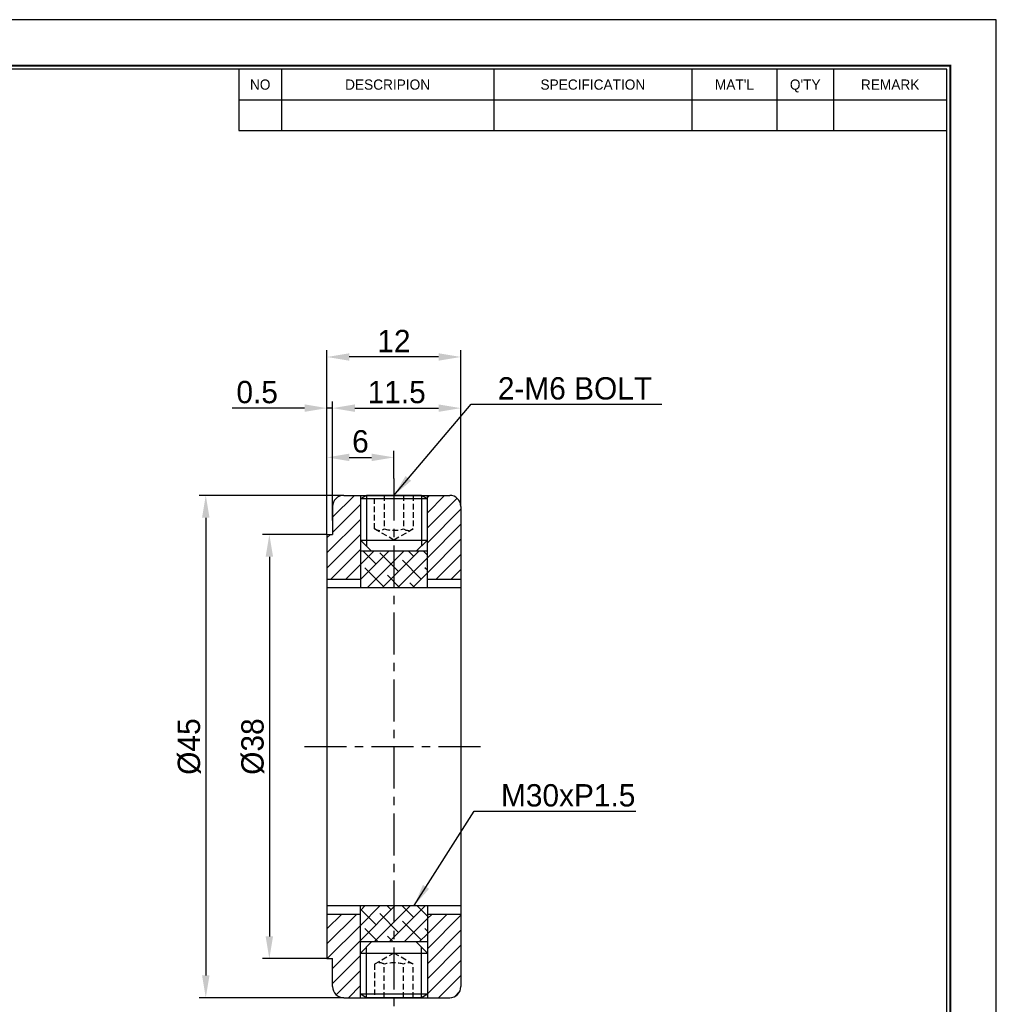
# Model space of a CAD drawing. Header units: millimetres. Extents: x -65 to 5648, y -387 to 3949.
# Tile 2 of 4: x 36 to 123, y 46 to 135. Entities that reach past the tile are written whole.
import ezdxf
from ezdxf.enums import TextEntityAlignment as Align

# ---------------------------------------------------------------- set-up
doc = ezdxf.new("R2010")
doc.units = ezdxf.units.MM
doc.linetypes.add('CENTER', pattern=[2, 1.25, -0.25, 0.25, -0.25])
doc.linetypes.add('DASHED', pattern=[0.75, 0.5, -0.25])
doc.layers.get('0').update_dxf_attribs({"linetype": 'CONTINUOUS'})
doc.layers.get('Defpoints').update_dxf_attribs({"linetype": 'CONTINUOUS'})
for name, color, linetype in [('1', 1, 'CENTER'), ('3', 2, 'DASHED'), ('5', 7, 'CONTINUOUS'), ('7', 7, 'CONTINUOUS')]:
    doc.layers.add(name, color=color, linetype=linetype)
doc.dimstyles.new('2.0', dxfattribs={"dimtxt": 2, "dimasz": 2, "dimexe": 0.6, "dimexo": 0, "dimgap": 0.4, "dimtad": 1, "dimdec": 3, "dimzin": 11, "dimdsep": 46, "dimtxsty": 'Standard', "dimcen": 0, "dimclrd": 5, "dimclre": 5, "dimclrt": 3, "dimadec": 0, "dimazin": 0, "dimtfac": 0.6, "dimtdec": 3, "dimtmove": 0, "dimatfit": 3, "dimfxl": 1.25, "dimtolj": 1, "dimtzin": 11, "dimarcsym": 0})

# ---------------------------------------------------------------- blocks, each defined once
blk = doc.blocks.new('란표제')
at = {"layer": '7', "color": 0}
for p, q in [((297.0000000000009, 210), (0, 210)), ((297.0000000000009, 0), (297.0000000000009, 210))]:
    blk.add_line(p, q, dxfattribs=at)
at = {"layer": '7'}
for p, q in [((190.0000000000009, 203), (190.0000000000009, 194.3359999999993)), ((196.0000000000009, 203), (196.0000000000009, 194.3359999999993)), ((226.0000000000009, 203), (226.0000000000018, 194.3359999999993)), ((254.0000000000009, 203), (254.0000000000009, 194.3359999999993)), ((266.0000000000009, 203), (266.0000000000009, 194.3359999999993)), ((274.0000000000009, 203), (274, 194.3359999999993)), ((190.0000000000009, 198.6679999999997), (290.0000000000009, 198.6679999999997)), ((190.0000000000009, 194.3359999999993), (290.0000000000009, 194.3359999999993))]:
    blk.add_line(p, q, dxfattribs=at)
at = {"layer": '7', "const_width": 0.25}
blk.add_lwpolyline([(290.5000000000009, 6.5), (290.5000000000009, 203.5), (10, 203.5), (10, 6.5)], close=True, dxfattribs=at)
at = {"layer": '7'}
blk.add_lwpolyline([(290.0000000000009, 7), (290.0000000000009, 203), (10.5, 203), (10.5, 7)], close=True, dxfattribs=at)
at = {"layer": '5', "ltscale": 0.5}
for tag, p, height in [('TITLE', (237.1657184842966, 24.40589700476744), 2.5), ('도번', (251.1811757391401, 15.64243272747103), 2.5), ('SCALE', (253.7810780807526, 9.552501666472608), 1.2), ('DATE', (277.0199167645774, 9.511328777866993), 1.2)]:
    blk.add_attdef(tag, p, '', height=height, dxfattribs=at)
at = {"layer": '7'}
for s, p in [('NO', (193.0000000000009, 200.8340000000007)), ('DESCRIPION', (211.0000000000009, 200.8340000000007)), ('SPECIFICATION', (240.0000000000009, 200.8340000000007)), ("MAT'L", (260.0000000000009, 200.8340000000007)), ("Q'TY", (270.0000000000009, 200.8340000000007)), ('REMARK', (282.0000000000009, 200.8340000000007))]:
    blk.add_text(s, height=1.444, dxfattribs=at).set_placement(p, align=Align.MIDDLE_CENTER)
for tag, p in [('필렛', (179.2500000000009, 10.89999999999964)), ('모따기', (179.2500000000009, 8.299999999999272))]:
    blk.add_attdef(tag, text='', height=1.15, dxfattribs=at).set_placement(p, align=Align.MIDDLE_LEFT)
blk = doc.blocks.new('*D2309')
at = {"color": 5, "lineweight": -2, "ltscale": 5}
for p, q in [((63.35040232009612, 88.5270954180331), (63.35040232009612, 96.0328313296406)), ((65.35040232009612, 95.4328313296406), (67.35040232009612, 95.4328313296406)), ((69.35040232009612, 93.5270954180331), (69.35040232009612, 96.0328313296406))]:
    blk.add_line(p, q, dxfattribs=at)
at = {"color": 5}
for points in [[(65.35040232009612, 95.76616466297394), (65.35040232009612, 95.09949799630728), (63.35040232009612, 95.4328313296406)], [(67.35040232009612, 95.09949799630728), (67.35040232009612, 95.76616466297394), (69.35040232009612, 95.4328313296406)]]:
    blk.add_solid(points, dxfattribs=at)
at = {"layer": 'Defpoints', "color": 0}
for p in [(69.35040232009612, 95.4328313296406), (69.35040232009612, 93.5270954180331), (63.35040232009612, 88.5270954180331)]:
    blk.add_point(p, dxfattribs=at)
at = {"color": 3, "insert": (66.35040232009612, 96.85813093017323), "char_height": 2, "attachment_point": 5}
blk.add_mtext('\\A1;6', dxfattribs=at)
blk = doc.blocks.new('*D2310')
at = {"color": 5, "lineweight": -2, "ltscale": 5}
for p, q in [((61.35040232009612, 99.84495359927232), (54.8406819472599, 99.84495359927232)), ((63.35040232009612, 88.5270954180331), (63.35040232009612, 100.4449535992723)), ((63.85040232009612, 99.84495359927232), (63.35040232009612, 99.84495359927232)), ((63.85040232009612, 89.7770954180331), (63.85040232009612, 100.4449535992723)), ((65.85040232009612, 99.84495359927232), (67.85040232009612, 99.84495359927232))]:
    blk.add_line(p, q, dxfattribs=at)
at = {"color": 5}
for points in [[(61.35040232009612, 99.51162026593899), (61.35040232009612, 100.1782869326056), (63.35040232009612, 99.84495359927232)], [(65.85040232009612, 100.1782869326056), (65.85040232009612, 99.51162026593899), (63.85040232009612, 99.84495359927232)]]:
    blk.add_solid(points, dxfattribs=at)
at = {"layer": 'Defpoints', "color": 0}
for p in [(63.35040232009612, 99.84495359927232), (63.85040232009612, 89.7770954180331), (63.35040232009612, 88.5270954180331)]:
    blk.add_point(p, dxfattribs=at)
at = {"color": 3, "insert": (57.09554213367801, 101.2702531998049), "char_height": 2, "attachment_point": 5}
blk.add_mtext('\\A1;0.5', dxfattribs=at)
blk = doc.blocks.new('*D2311')
at = {"color": 5, "lineweight": -2, "ltscale": 5}
for p, q in [((63.35040232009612, 88.5270954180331), (63.35040232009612, 105.0267728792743)), ((75.35040232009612, 91.0270954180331), (75.35040232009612, 105.0267728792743)), ((73.35040232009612, 104.4267728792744), (65.35040232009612, 104.4267728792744))]:
    blk.add_line(p, q, dxfattribs=at)
at = {"color": 5}
for points in [[(65.35040232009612, 104.7601062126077), (65.35040232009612, 104.093439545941), (63.35040232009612, 104.4267728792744)], [(73.35040232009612, 104.093439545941), (73.35040232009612, 104.7601062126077), (75.35040232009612, 104.4267728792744)]]:
    blk.add_solid(points, dxfattribs=at)
at = {"layer": 'Defpoints', "color": 0}
for p in [(63.35040232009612, 104.4267728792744), (75.35040232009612, 91.0270954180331), (63.35040232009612, 88.5270954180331)]:
    blk.add_point(p, dxfattribs=at)
at = {"color": 3, "insert": (69.35040232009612, 105.8547355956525), "char_height": 2, "attachment_point": 5}
blk.add_mtext('\\A1;12', dxfattribs=at)
blk = doc.blocks.new('*D2312')
at = {"color": 5, "lineweight": -2}
for p, q in [((63.85040232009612, 91.0270954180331), (63.85040232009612, 100.4449535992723)), ((65.85040232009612, 99.84495359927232), (73.35040232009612, 99.84495359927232)), ((75.35040232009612, 91.0270954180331), (75.35040232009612, 100.4449535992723))]:
    blk.add_line(p, q, dxfattribs=at)
at = {"color": 5}
for points in [[(65.85040232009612, 100.1782869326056), (65.85040232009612, 99.51162026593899), (63.85040232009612, 99.84495359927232)], [(73.35040232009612, 99.51162026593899), (73.35040232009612, 100.1782869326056), (75.35040232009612, 99.84495359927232)]]:
    blk.add_solid(points, dxfattribs=at)
at = {"layer": 'Defpoints', "color": 0}
for p in [(75.35040232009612, 99.84495359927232), (63.85040232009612, 91.0270954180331), (75.35040232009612, 91.0270954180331)]:
    blk.add_point(p, dxfattribs=at)
at = {"color": 3, "insert": (69.60040232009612, 101.2729163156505), "char_height": 2, "attachment_point": 5}
blk.add_mtext('\\A1;11.5', dxfattribs=at)
blk = doc.blocks.new('*D2316')
at = {"color": 5, "lineweight": -2}
for p, q in [((63.35040232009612, 88.5270954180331), (57.58671496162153, 88.5270954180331)), ((58.18671496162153, 86.5270954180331), (58.18671496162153, 52.5270954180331)), ((63.35040232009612, 50.5270954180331), (57.58671496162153, 50.5270954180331))]:
    blk.add_line(p, q, dxfattribs=at)
at = {"color": 5}
for points in [[(58.52004829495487, 86.5270954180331), (57.8533816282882, 86.5270954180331), (58.18671496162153, 88.5270954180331)], [(57.8533816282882, 52.5270954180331), (58.52004829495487, 52.5270954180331), (58.18671496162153, 50.5270954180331)]]:
    blk.add_solid(points, dxfattribs=at)
at = {"layer": 'Defpoints', "color": 0}
for p in [(63.35040232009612, 88.5270954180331), (58.18671496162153, 50.5270954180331), (63.35040232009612, 50.5270954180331)]:
    blk.add_point(p, dxfattribs=at)
at = {"color": 3, "insert": (56.71081616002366, 69.5270954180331), "char_height": 2, "attachment_point": 5, "rotation": 90}
blk.add_mtext('\\A1;%%c38', dxfattribs=at)
blk = doc.blocks.new('*D2317')
at = {"color": 5, "lineweight": -2}
for p, q in [((64.85040232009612, 92.0270954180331), (51.89014726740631, 92.0270954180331)), ((52.49014726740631, 90.0270954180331), (52.49014726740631, 49.0270954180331)), ((64.85040232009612, 47.0270954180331), (51.89014726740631, 47.0270954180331))]:
    blk.add_line(p, q, dxfattribs=at)
at = {"color": 5}
for points in [[(52.82348060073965, 90.0270954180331), (52.15681393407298, 90.0270954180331), (52.49014726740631, 92.0270954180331)], [(52.15681393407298, 49.0270954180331), (52.82348060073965, 49.0270954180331), (52.49014726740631, 47.0270954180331)]]:
    blk.add_solid(points, dxfattribs=at)
at = {"layer": 'Defpoints', "color": 0}
for p in [(64.85040232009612, 92.0270954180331), (52.49014726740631, 47.0270954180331), (64.85040232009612, 47.0270954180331)]:
    blk.add_point(p, dxfattribs=at)
at = {"color": 3, "insert": (51.01291690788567, 69.5270954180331), "char_height": 2, "attachment_point": 5, "rotation": 90}
blk.add_mtext('\\A1;%%c45', dxfattribs=at)

msp = doc.modelspace()

# ---------------------------------------------------------------- hatches: boundary and pattern name
at = {"transparency": 33554687}
h = msp.add_hatch(dxfattribs=at)
h.set_pattern_fill('ANSI31', color=5, scale=0.3, style=0)
h.set_pattern_definition([(45, (-1032.106099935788, -1205.255569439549), (-0.6735192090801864, 0.6735192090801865), [])])
h.paths.add_polyline_path([(72.35040232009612, 47.33959548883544), (72.35040232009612, 47.0270954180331), (74.35040232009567, 47.0270954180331, 0.4142135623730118), (75.35040232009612, 48.02709541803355), (75.35040232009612, 54.5270954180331), (72.35040232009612, 54.5270954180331), (72.35040232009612, 52.0270954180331), (72.35040232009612, 51.0270954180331)])
h.paths.add_polyline_path([(66.35040232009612, 47.0270954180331), (66.35040232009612, 47.33959548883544), (66.35040232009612, 51.0270954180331), (66.35040232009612, 52.0270954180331), (66.35040232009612, 54.5270954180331), (63.35040232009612, 54.5270954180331), (63.35040232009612, 50.5270954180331), (63.85040232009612, 50.5270954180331), (63.85040232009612, 48.02709541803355, 0.41421356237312), (64.85040232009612, 47.0270954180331)])
h.paths.add_polyline_path([(64.85040232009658, 92.0270954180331, 0.414213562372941), (63.85040232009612, 91.0270954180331), (63.85040232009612, 88.5270954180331), (63.35040232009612, 88.5270954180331), (63.35040232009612, 84.5270954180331), (66.35040232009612, 84.5270954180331), (66.35040232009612, 87.0270954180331), (66.35040232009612, 88.0270954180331), (66.35040232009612, 91.71459534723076), (66.35040232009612, 92.0270954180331)])
h.paths.add_polyline_path([(72.35040232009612, 92.0270954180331), (72.35040232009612, 91.71459534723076), (72.35040232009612, 88.0270954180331), (72.35040232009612, 87.0270954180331), (72.35040232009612, 84.5270954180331), (75.35040232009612, 84.5270954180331), (75.35040232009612, 91.02709541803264, 0.4142135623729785), (74.35040232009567, 92.0270954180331)])
h = msp.add_hatch(dxfattribs=at)
h.set_pattern_fill('ANSI38', color=5, scale=0.3, style=0)
h.set_pattern_definition([(45, (-1032.106099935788, -1205.255569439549), (-0.6735192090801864, 0.6735192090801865), []), (135, (-1032.106099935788, -1205.255569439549), (-2.020557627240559, 0.6735192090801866), [2.38125, -1.42875])])
h.paths.add_polyline_path([(67.35040232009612, 87.0270954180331), (66.35040232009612, 87.0270954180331), (66.35040232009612, 84.5270954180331), (66.35040232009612, 83.7770954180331), (69.35040232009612, 83.7770954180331), (69.35040232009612, 87.0270954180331)])
h.paths.add_polyline_path([(72.35040232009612, 83.7770954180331), (72.35040232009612, 84.5270954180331), (72.35040232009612, 87.0270954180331), (71.35040232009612, 87.0270954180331), (69.35040232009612, 87.0270954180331), (69.35040232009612, 83.7770954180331)])
h.paths.add_polyline_path([(66.35040232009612, 52.0270954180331), (67.35040232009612, 52.0270954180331), (69.35040232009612, 52.0270954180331), (69.35040232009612, 55.2770954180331), (66.35040232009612, 55.2770954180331), (66.35040232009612, 54.5270954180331)])
h.paths.add_polyline_path([(72.35040232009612, 54.5270954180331), (72.35040232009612, 55.2770954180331), (69.35040232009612, 55.2770954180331), (69.35040232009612, 52.0270954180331), (71.35040232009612, 52.0270954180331), (72.35040232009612, 52.0270954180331)])

# ---------------------------------------------------------------- linework, layer by layer
at = {"ltscale": 5}
for p, q in [((64.85040232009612, 92.0270954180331), (74.35040232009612, 92.0270954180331)), ((63.85040232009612, 91.0270954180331), (63.85040232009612, 88.5270954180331)), ((75.35040232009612, 91.0270954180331), (75.35040232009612, 48.0270954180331)), ((63.35040232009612, 88.5270954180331), (63.85040232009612, 88.5270954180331)), ((63.35040232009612, 88.5270954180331), (63.35040232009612, 50.5270954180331)), ((63.35040232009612, 50.5270954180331), (63.85040232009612, 50.5270954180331)), ((63.85040232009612, 48.0270954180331), (63.85040232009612, 50.5270954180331)), ((64.85040232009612, 47.0270954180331), (74.35040232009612, 47.0270954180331))]:
    msp.add_line(p, q, dxfattribs=at)
for p, q in [((66.8916683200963, 92.0270954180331), (66.35040232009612, 91.71459534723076)), ((66.35040232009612, 92.0270954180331), (66.35040232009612, 83.7770954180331)), ((71.80913632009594, 92.0270954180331), (66.8916683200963, 92.0270954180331)), ((66.8916683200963, 92.0270954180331), (66.8916683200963, 87.48582941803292)), ((72.35040232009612, 91.71459534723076), (71.80913632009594, 92.0270954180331)), ((71.80913632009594, 92.0270954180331), (71.80913632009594, 87.48582941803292)), ((72.35040232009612, 83.7770954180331), (72.35040232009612, 92.0270954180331)), ((72.35040232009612, 91.71459534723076), (66.35040232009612, 91.71459534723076)), ((66.35040232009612, 88.0270954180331), (72.35040232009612, 88.0270954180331)), ((67.35040232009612, 87.0270954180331), (66.35040232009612, 88.0270954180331)), ((72.35040232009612, 88.0270954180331), (71.35040232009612, 87.0270954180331)), ((72.35040232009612, 87.0270954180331), (66.35040232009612, 87.0270954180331)), ((63.35040232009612, 83.7770954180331), (75.35040232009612, 83.7770954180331)), ((63.35040232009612, 55.2770954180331), (75.35040232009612, 55.2770954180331)), ((66.35040232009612, 47.0270954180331), (66.35040232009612, 55.2770954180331)), ((72.35040232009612, 55.2770954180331), (72.35040232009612, 47.0270954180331)), ((72.35040232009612, 52.0270954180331), (66.35040232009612, 52.0270954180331)), ((67.35040232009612, 52.0270954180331), (66.35040232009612, 51.0270954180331)), ((66.8916683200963, 47.0270954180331), (66.8916683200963, 51.56836141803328)), ((72.35040232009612, 51.0270954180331), (71.35040232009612, 52.0270954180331)), ((71.80913632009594, 47.0270954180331), (71.80913632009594, 51.56836141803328)), ((66.35040232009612, 51.0270954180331), (72.35040232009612, 51.0270954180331)), ((66.8916683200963, 47.0270954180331), (66.35040232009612, 47.33959548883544)), ((72.35040232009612, 47.33959548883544), (66.35040232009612, 47.33959548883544)), ((71.80913632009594, 47.0270954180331), (66.8916683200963, 47.0270954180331)), ((72.35040232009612, 47.33959548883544), (71.80913632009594, 47.0270954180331))]:
    msp.add_line(p, q)
at = {"color": 5}
for p, q in [((63.35040232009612, 84.5270954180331), (66.35040232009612, 84.5270954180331)), ((72.35040232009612, 84.5270954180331), (75.35040232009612, 84.5270954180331)), ((63.35040232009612, 54.5270954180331), (66.35040232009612, 54.5270954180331)), ((72.35040232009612, 54.5270954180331), (75.35040232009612, 54.5270954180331))]:
    msp.add_line(p, q, dxfattribs=at)
at = {"ltscale": 5}
for centre, start, end in [((64.85040232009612, 91.0270954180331), 90, 180), ((74.35040232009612, 91.0270954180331), 0, 90), ((64.85040232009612, 48.0270954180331), 180, 270), ((74.35040232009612, 48.0270954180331), 270, 0)]:
    msp.add_arc(centre, 1, start, end, dxfattribs=at)
at = {"layer": '1', "ltscale": 3}
for p, q in [((69.35040232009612, 93.5270954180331), (69.35040232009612, 45.5270954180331)), ((61.35040232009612, 69.5270954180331), (77.35040232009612, 69.5270954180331))]:
    msp.add_line(p, q, dxfattribs=at)
at = {"layer": '3'}
for p, q in [((67.61832232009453, 89.0270954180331), (67.61832232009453, 92.0270954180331)), ((68.48430232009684, 92.0270954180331), (68.48430232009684, 89.0270954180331)), ((70.2165023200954, 92.0270954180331), (70.2165023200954, 89.0270954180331)), ((71.08248232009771, 92.0270954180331), (71.08248232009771, 89.0270954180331)), ((69.35040232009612, 88.02707856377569), (67.61832232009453, 89.0270954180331)), ((71.08248232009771, 89.0270954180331), (69.35040232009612, 88.02707856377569)), ((69.35040232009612, 51.02711227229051), (67.61832232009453, 50.0270954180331)), ((71.08248232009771, 50.0270954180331), (69.35040232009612, 51.02711227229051)), ((67.61832232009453, 50.0270954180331), (67.61832232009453, 47.0270954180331)), ((68.48430232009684, 47.0270954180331), (68.48430232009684, 50.0270954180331)), ((70.2165023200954, 47.0270954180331), (70.2165023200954, 50.0270954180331)), ((71.08248232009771, 47.0270954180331), (71.08248232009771, 50.0270954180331))]:
    msp.add_line(p, q, dxfattribs=at)
for centre, radius, start, end in [((68.05131232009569, 89.65969783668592), 0.7665938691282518, 235.6099853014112, 304.3900146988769), ((69.35040232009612, 91.89935424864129), 3, 253.219857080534, 286.780142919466), ((70.64949232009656, 89.65969783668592), 0.7665938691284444, 235.609985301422, 304.3900146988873), ((68.05131232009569, 49.39449299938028), 0.7665938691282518, 55.60998530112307, 124.3900146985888), ((69.35040232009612, 47.15483658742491), 3, 73.21985708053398, 106.780142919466), ((70.64949232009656, 49.39449299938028), 0.7665938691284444, 55.60998530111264, 124.3900146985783)]:
    msp.add_arc(centre, radius, start, end, dxfattribs=at)

# ---------------------------------------------------------------- block references
at = {"ltscale": 5, "xscale": 0.6342330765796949, "yscale": 0.6342330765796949, "zscale": 0.6342330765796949}
msp.add_blockref('란표제', (-65.03859173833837, 1.45337344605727), dxfattribs=at)

# ---------------------------------------------------------------- texts
at = {"color": 3, "char_height": 2, "attachment_point": 7}
for s, insert in [('2-M6 BOLT', (78.6618352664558, 100.5879463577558)), ('M30xP1.5', (78.94477666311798, 64.13174669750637))]:
    msp.add_mtext(s, dxfattribs=dict(at, insert=insert))

# ---------------------------------------------------------------- dimensions: what is measured, and where the dimension line sits
at = {"ltscale": 5}
for base, p1, p2, picture, middle in [((63.35040232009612, 104.4267728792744), (75.35040232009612, 91.0270954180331), (63.35040232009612, 88.5270954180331), '*D2311', (69.35040232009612, 105.8547355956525)), ((63.35040232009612, 99.84495359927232), (63.85040232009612, 89.7770954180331), (63.35040232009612, 88.5270954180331), '*D2310', (57.09554213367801, 101.2702531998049)), ((69.35040232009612, 95.4328313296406), (63.35040232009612, 88.5270954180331), (69.35040232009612, 93.5270954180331), '*D2309', (66.35040232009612, 96.85813093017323))]:
    dim = msp.add_linear_dim(base=base, p1=p1, p2=p2, angle=180, dimstyle='2.0', dxfattribs=at)
    dim.commit()
    dim.dimension.update_dxf_attribs({"geometry": picture, "text_midpoint": middle})
dim = msp.add_linear_dim(base=(75.35040232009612, 99.84495359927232), p1=(63.85040232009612, 91.0270954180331), p2=(75.35040232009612, 91.0270954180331), dimstyle='2.0')
dim.commit()
dim.dimension.update_dxf_attribs({"geometry": '*D2312', "text_midpoint": (69.60040232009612, 101.2729163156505)})
for base, p1, p2, picture, middle in [((52.49014726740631, 47.0270954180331), (64.85040232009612, 92.0270954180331), (64.85040232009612, 47.0270954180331), '*D2317', (51.01291690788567, 69.5270954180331)), ((58.18671496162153, 50.5270954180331), (63.35040232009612, 88.5270954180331), (63.35040232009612, 50.5270954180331), '*D2316', (56.71081616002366, 69.5270954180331))]:
    dim = msp.add_linear_dim(base=base, p1=p1, p2=p2, angle=90, text='%%c<>', dimstyle='2.0')
    dim.commit()
    dim.dimension.update_dxf_attribs({"geometry": picture, "text_midpoint": middle})

# ---------------------------------------------------------------- leaders
at = {"annotation_type": 0, "has_hookline": 1, "hookline_direction": 0}
for points, text_width in [([(69.35040232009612, 92.0270954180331), (76.26183526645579, 100.1879463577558), (78.26183526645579, 100.1879463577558)], 14.70039946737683), ([(71.15258442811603, 55.2770954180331), (76.54477666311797, 63.73174669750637), (78.54477666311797, 63.73174669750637)], 12.06924101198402)]:
    msp.add_leader(points, dimstyle='2.0', dxfattribs=dict(at, text_width=text_width))

doc.saveas('drawing.dxf')
